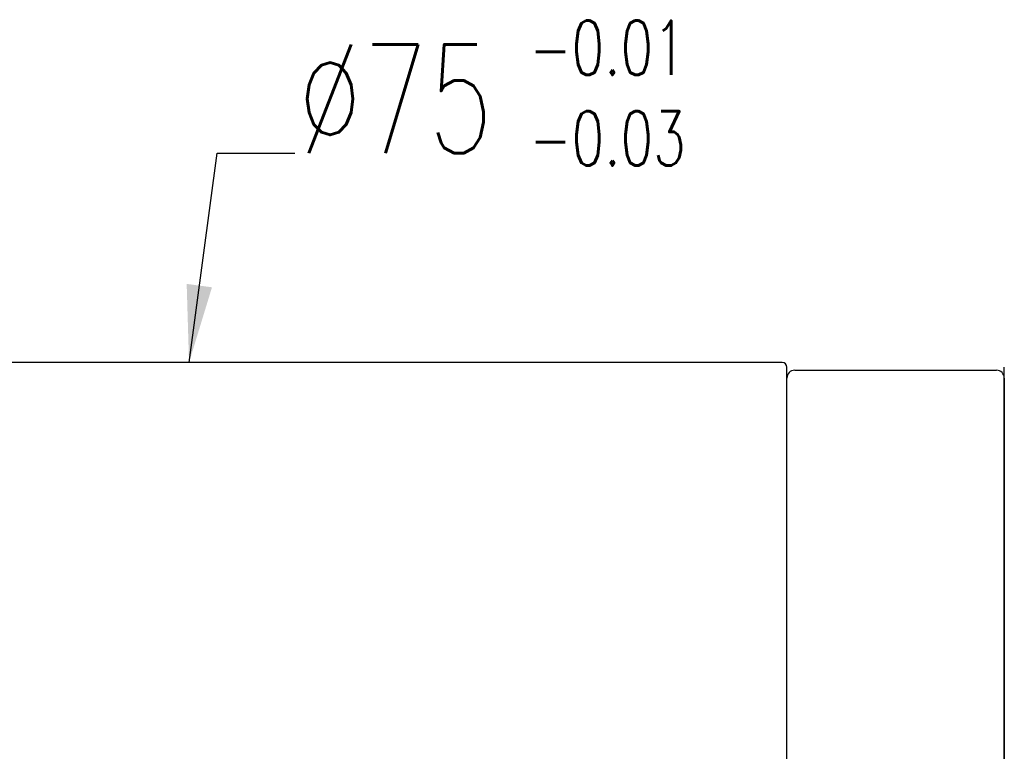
# Model space of a CAD drawing. Header units: inches. Extents: x -202 to 3216, y -974 to 737.
# Tile 53 of 54: x 311 to 374, y 242 to 289. Entities that reach past the tile are written whole.
import ezdxf

# ---------------------------------------------------------------- set-up
doc = ezdxf.new("R2010")
doc.units = ezdxf.units.IN
doc.header["$LTSCALE"] = 2
doc.header["$MEASUREMENT"] = 0
doc.layers.add('DIM', color=4, linetype='Continuous')
doc.styles.add('DIM-7', font='SIMPLEX.shx', dxfattribs={"width": 0.7, "bigfont": 'chineset.shx'})
doc.dimstyles.new('CNS', dxfattribs={"dimtxt": 3.5, "dimasz": 2.5, "dimexe": 1, "dimexo": 1.5, "dimgap": 0.09, "dimtad": 0, "dimdsep": 46, "dimtxsty": 'DIM-7', "dimcen": 0.09, "dimclrd": 1, "dimclre": 1, "dimclrt": 4, "dimadec": 0, "dimazin": 0, "dimtfac": 1, "dimtix": 1, "dimtmove": 2, "dimatfit": 3, "dimfxl": 1, "dimtvp": 0.971429, "dimtolj": 1, "dimarcsym": 0})

msp = doc.modelspace()

# ---------------------------------------------------------------- linework, layer by layer
at = {"layer": 'DIM', "color": 7}
for p, q in [((359.906, 267.215), (276.206, 267.215)), ((360.706, 266.715), (373.706, 266.715)), ((374.206, 192.515), (374.206, 266.915)), ((360.206, 193.215), (360.206, 266.215)), ((374.206, 266.215), (374.206, 193.215))]:
    msp.add_line(p, q, dxfattribs=at)
for centre, radius, start, end in [((359.906, 266.915), 0.3, 0, 90), ((360.706, 266.215), 0.5, 90, 180), ((373.706, 266.215), 0.5, 0, 90)]:
    msp.add_arc(centre, radius, start, end, dxfattribs=at)
msp.add_open_spline([(360.206, 192.515), (360.206, 192.626), (360.206, 192.766), (360.206, 193.414), (360.206, 194.121), (360.206, 195.998), (360.206, 197.172), (360.206, 199.886), (360.206, 201.436), (360.206, 204.934), (360.206, 206.832), (360.206, 210.893), (360.206, 213.084), (360.206, 217.628), (360.206, 219.965), (360.206, 224.769), (360.206, 227.255), (360.206, 232.149), (360.206, 234.581), (360.206, 239.415), (360.206, 241.786), (360.206, 246.3), (360.206, 248.477), (360.206, 252.585), (360.206, 254.475), (360.206, 257.936), (360.206, 259.521), (360.206, 262.249), (360.206, 263.402), (360.206, 265.286), (360.206, 266.011), (360.206, 266.663), (360.206, 266.804), (360.206, 266.915)], degree=3, knots=[0.0402065, 0.0402065, 0.0402065, 0.0402065, 0.062334, 0.062334, 0.1248225, 0.1248225, 0.187311, 0.187311, 0.2497995, 0.2497995, 0.3122879, 0.3122879, 0.3747764, 0.3747764, 0.4372649, 0.4372649, 0.4997533, 0.4997533, 0.5622418, 0.5622418, 0.6247303, 0.6247303, 0.6872188, 0.6872188, 0.7497072, 0.7497072, 0.8121957, 0.8121957, 0.8746842, 0.8746842, 0.9371727, 0.9371727, 0.9597909, 0.9597909, 0.9597909, 0.9597909], dxfattribs=at)

# ---------------------------------------------------------------- texts
at = {"layer": 'DIM', "color": 7, "insert": (343.612, 289.241), "char_height": 3.5, "width": 20.63236, "attachment_point": 1, "style": 'DIM-7'}
msp.add_mtext('-0.01\\P-0.03', dxfattribs=at)
at = {"layer": 'DIM', "color": 7, "insert": (328.692, 280.708), "char_height": 7, "attachment_point": 7, "style": 'DIM-7'}
msp.add_mtext('\\A1;%%C75', dxfattribs=at)

# ---------------------------------------------------------------- leaders
at = {"layer": 'DIM', "color": 7, "annotation_type": 0, "has_hookline": 1, "hookline_direction": 0, "text_width": 12.367}
msp.add_leader([(321.706, 267.215), (323.512, 280.708), (328.512, 280.708)], dimstyle='CNS', override={"dimscale": 2, "dimclrd": 7, "dimclre": 7, "dimclrt": 7}, dxfattribs=at)

doc.saveas('drawing.dxf')
